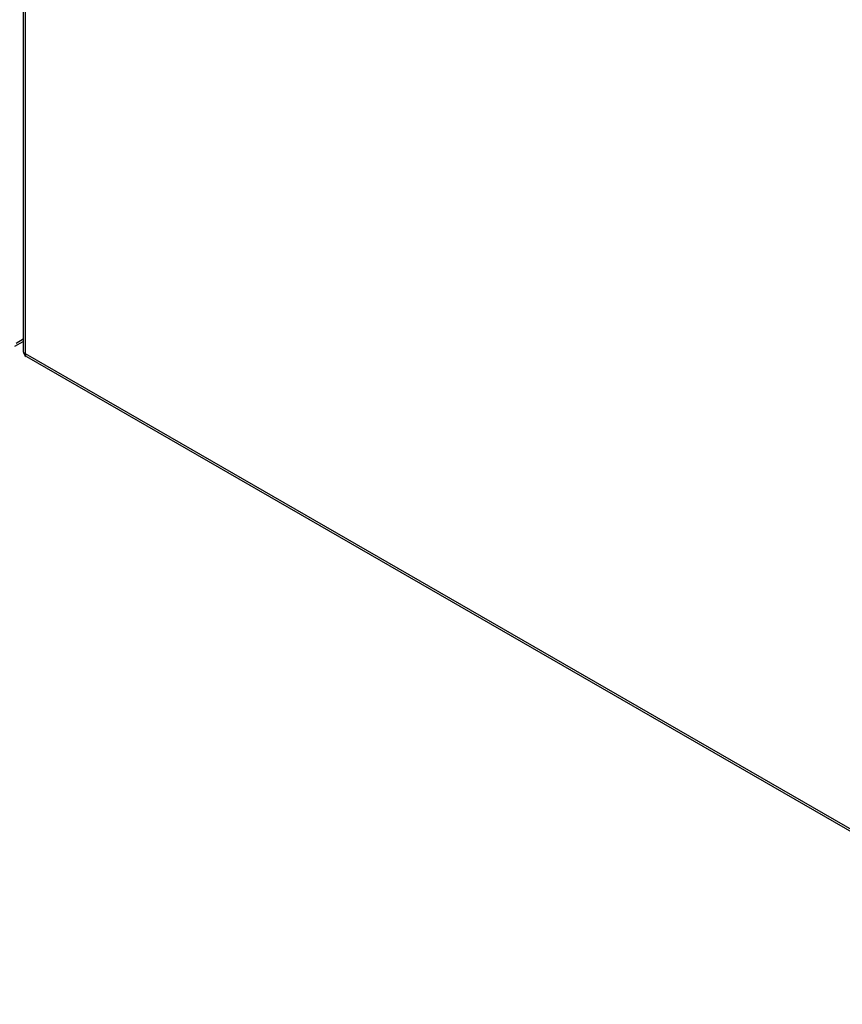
# Model space of a CAD drawing. Header units: inches. Extents: x 20 to 683, y 61 to 320.
# Tile 252 of 256: x 632 to 645, y 250 to 265. Entities that reach past the tile are written whole.
import ezdxf

# ---------------------------------------------------------------- set-up
doc = ezdxf.new("R2010")
doc.units = ezdxf.units.IN
doc.header["$MEASUREMENT"] = 0
doc.layers.add('Visible Edges(ANSI)', color=7, linetype='Continuous', lineweight=25)
doc.layers.add('Visible Tangent Edges(ANSI)', color=7, linetype='Continuous', lineweight=25)

msp = doc.modelspace()

# ---------------------------------------------------------------- linework, layer by layer
at = {"layer": 'Visible Edges(ANSI)'}
for p, q in [((631.796, 279.422), (631.796, 260.029)), ((631.665, 260.105), (631.796, 260.18)), ((631.846, 259.944), (682.478, 230.786))]:
    msp.add_line(p, q, dxfattribs=at)
msp.add_arc((631.895, 260.029), 0.099, 180, 240.064, dxfattribs=at)
at = {"layer": 'Visible Tangent Edges(ANSI)'}
for p, q in [((631.825, 279.381), (631.825, 259.989)), ((631.796, 260.214), (631.686, 260.15)), ((631.825, 259.989), (682.458, 230.832))]:
    msp.add_line(p, q, dxfattribs=at)
for major_axis, ratio, start_param, end_param in [((-0.099, 0), 0.575862, 0, 0.785398), ((-0.0494, -0.0858), 0.578093, 5.495853, 6.283185)]:
    msp.add_ellipse((631.895, 260.029), major_axis=major_axis, ratio=ratio, start_param=start_param, end_param=end_param, dxfattribs=at)

doc.saveas('drawing.dxf')
